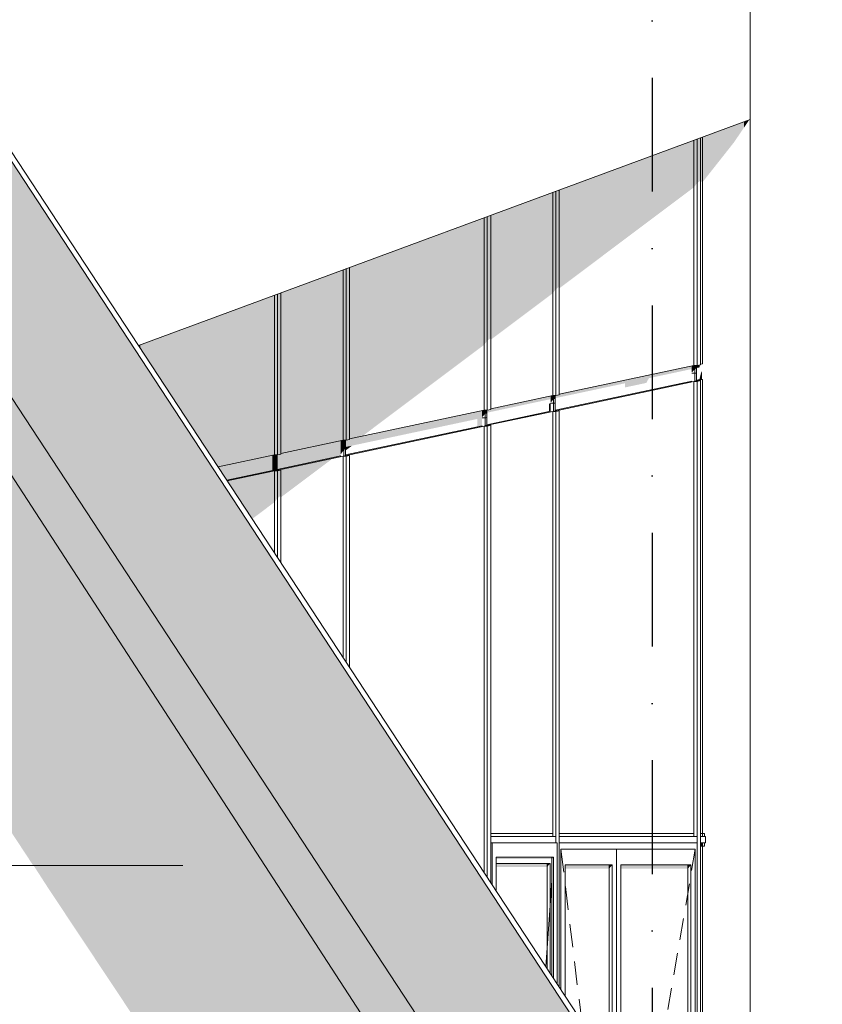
# Model space of a CAD drawing. Header units: millimetres. Extents: x -5786624 to -5751925, y -4800 to 9338.
# Tile 13 of 15: x -5762537 to -5759998, y 2445 to 5562. Entities that reach past the tile are written whole.
import ezdxf
from ezdxf.enums import TextEntityAlignment as Align

# ---------------------------------------------------------------- set-up
doc = ezdxf.new("R2010")
doc.units = ezdxf.units.MM
doc.header["$MEASUREMENT"] = 0
doc.linetypes.add('Kropki i Kreski', pattern=[720, 360, -180, 0, -180])
for name, color, linetype in [('Nowe_130-Z Teren otaczajacy', 7, 'Continuous'), ('Nowe_220-A Ściany', 7, 'Continuous'), ('Nowe_260-A Balustrady', 7, 'Continuous'), ('Nowe_280-A Dachy Powłoki', 7, 'Continuous'), ('Nowe_290-A Ściany kurtynowe', 7, 'Continuous'), ('Nowe_410-K Osie', 7, 'Continuous')]:
    doc.layers.add(name, color=color, linetype=linetype)
for name, color, linetype, lineweight in [('Nowe_130-Z Teren otaczajacy_Nr_pióra__2', 8, 'Continuous', 13), ('Nowe_220-A Ściany_Nr_pióra__87', 7, 'Continuous', 13), ('Nowe_260-A Balustrady_Nr_pióra__11', 7, 'Continuous', 13), ('Nowe_290-A Ściany kurtynowe_Nr_pióra__3', 7, 'Continuous', 13), ('Nowe_290-A Ściany kurtynowe_Nr_pióra__83', 7, 'Continuous', 13), ('Nowe_290-A Ściany kurtynowe_Nr_pióra__87', 7, 'Continuous', 13), ('Nowe_410-K Osie_Nr_pióra__1', 7, 'Continuous', 13)]:
    doc.layers.add(name, color=color, linetype=linetype, lineweight=lineweight)
for name, color, linetype, lineweight, true_color in [('Nowe_130-Z Teren otaczajacy_Nr_pióra__61', 7, 'Continuous', 13, 0x6a6a6a), ('Nowe_220-A Ściany_Nr_pióra__61', 7, 'Continuous', 13, 0x6a6a6a), ('Nowe_260-A Balustrady_Nr_pióra__61', 7, 'Continuous', 13, 0x6a6a6a), ('Nowe_280-A Dachy Powłoki_Nr_pióra__61', 7, 'Continuous', 13, 0x6a6a6a), ('Nowe_290-A Ściany kurtynowe_Nr_pióra__61', 7, 'Continuous', 13, 0x6a6a6a), ('Nowe_410-K Osie_Nr_pióra__25', 7, 'Continuous', 25, 0x40a5ff)]:
    doc.layers.add(name, color=color, linetype=linetype, lineweight=lineweight, true_color=true_color)
doc.styles.add('STYL_AUTOMATYCZNY_1', font='arial.ttf')

# ---------------------------------------------------------------- blocks, each defined once
blk = doc.blocks.new('ElemPrzekroju_2', base_point=(-5361781.8, 0))
at = {"layer": 'Nowe_280-A Dachy Powłoki_Nr_pióra__61', "color": 251, "linetype": 'Continuous', "lineweight": 13, "true_color": 0x6a6a6a}
for q in [(-5760225.6, 6387.6), (-5762161, 4530.2)]:
    blk.add_line((-5760225.6, 5246.6), q, dxfattribs=at)
blk = doc.blocks.new('ElemPrzekroju_4', base_point=(-5361781.8, 0))
at = {"layer": 'Nowe_220-A Ściany_Nr_pióra__61', "linetype": 'Continuous', "lineweight": 0, "true_color": 0x1a1a1a}
for points in [[(-5760285.6, 5224.4), (-5760285.6, 5163), (-5760276.8, 5174.2), (-5760245.6, 5220.2), (-5760245.6, 5239.2)], [(-5760245.6, 5220.2), (-5760228.4, 5245.6), (-5760245.6, 5239.2)], [(-5760377.1, 5190.6), (-5760377.1, 5047), (-5760285.6, 5163), (-5760285.6, 5224.4)]]:
    blk.add_hatch(color=250, dxfattribs=at).paths.add_polyline_path(points)
at = {"layer": 'Nowe_220-A Ściany_Nr_pióra__87', "color": 7, "linetype": 'Continuous', "lineweight": 13}
blk.add_line((-5760225.6, 5246.6), (-5760225.6, 1578.7), dxfattribs=at)
blk = doc.blocks.new('ElemPrzekroju_6', base_point=(-5361781.8, 0))
at = {"layer": 'Nowe_280-A Dachy Powłoki_Nr_pióra__61', "linetype": 'Continuous', "lineweight": 0, "true_color": 0x1a1a1a}
blk.add_hatch(color=250, dxfattribs=at).paths.add_polyline_path([(-5764023.2, 5210.3), (-5762494.6, 2884.9), (-5762021.9, 2884.9), (-5763531.4, 5210.3)])
blk = doc.blocks.new('ElemPrzekroju_14', base_point=(-5361781.8, 0))
at = {"layer": 'Nowe_260-A Balustrady_Nr_pióra__61', "linetype": 'Continuous', "lineweight": 0, "true_color": 0x1a1a1a}
for points in [[(-5763431.5, 5688.5), (-5761677.8, 2936.7), (-5760011.6, 400.7), (-5760008.7, 472.5)], [(-5763431.5, 5688.5), (-5763431.5, 5609), (-5761677.8, 2936.7)], [(-5763431.5, 5688.5), (-5761907.2, 3365.5), (-5760621.7, 1406.6), (-5760012.5, 478.2), (-5760012.5, 478.3), (-5761060.3, 2099.1), (-5763414.4, 5688.5)]]:
    blk.add_hatch(color=250, dxfattribs=at).paths.add_polyline_path(points)
at = {"layer": 'Nowe_260-A Balustrady_Nr_pióra__11', "color": 7, "linetype": 'Continuous', "lineweight": 13}
blk.add_line((-5760008.7, 472.5), (-5763431.5, 5688.5), dxfattribs=at)
blk = doc.blocks.new('ElemPrzekroju_20', base_point=(-5361781.8, 0))
at = {"layer": 'Nowe_130-Z Teren otaczajacy_Nr_pióra__61', "linetype": 'Continuous', "lineweight": 0, "true_color": 0x1a1a1a}
for points in [[(-5762493.4, 2884.9), (-5762447.2, 2813.3), (-5762021.2, 2884.7), (-5762021.3, 2884.9)], [(-5760406.3, 113.9), (-5760379.6, 73.2), (-5760149.1, 16.3), (-5760508.1, 566.7), (-5762021.2, 2884.7), (-5762447.2, 2813.3), (-5760735.5, 234.8), (-5760743.1, 234.5), (-5760732, 217.8), (-5760723.3, 216.4), (-5760709, 194.9), (-5760724.2, 194.4), (-5760722.6, 191.9)]]:
    blk.add_hatch(color=250, dxfattribs=at).paths.add_polyline_path(points)
at = {"layer": 'Nowe_130-Z Teren otaczajacy_Nr_pióra__2', "color": 8, "linetype": 'Continuous', "lineweight": 13}
blk.add_line((-5777586.6, 2883.7), (-5762021.3, 2884.9), dxfattribs=at)
blk = doc.blocks.new('ElemPrzekroju_21', base_point=(-5361781.8, 0))
at = {"layer": 'Nowe_260-A Balustrady_Nr_pióra__61', "linetype": 'Continuous', "lineweight": 0, "true_color": 0x1a1a1a}
blk.add_hatch(color=250, dxfattribs=at).paths.add_polyline_path([(-5763403.5, 6394.9), (-5763415.2, 6412.8), (-5763415.2, 5691.3), (-5763414.4, 5691), (-5763414.5, 5688.5), (-5763414.4, 5688.5), (-5761060.3, 2099.1), (-5760012.5, 500.8), (-5760012.5, 1200.9), (-5759997.6, 1200.9), (-5760012.6, 1223.7), (-5760013.3, 1204.3), (-5760018.3, 1204.3), (-5760029.3, 1221.1), (-5760028.3, 1245.3), (-5760026.8, 1245.3), (-5763389.3, 6373.3), (-5763390.1, 6353.8), (-5763395, 6353.8), (-5763406, 6370.6), (-5763405, 6394.9)])
at = {"layer": 'Nowe_260-A Balustrady_Nr_pióra__11', "color": 7, "linetype": 'Continuous', "lineweight": 13}
for p, q in [((-5760026.8, 1245.3), (-5763389.3, 6373.3)), ((-5760007, 1245.3), (-5763369.6, 6373.3))]:
    blk.add_line(p, q, dxfattribs=at)
blk = doc.blocks.new('ElemPrzekroju_43', base_point=(-5361781.8, 0))
at = {"layer": 'Nowe_280-A Dachy Powłoki_Nr_pióra__61', "linetype": 'Continuous', "lineweight": 0, "true_color": 0x1a1a1a}
for points in [[(-5763531.4, 5600.4), (-5760148.7, 389.4), (-5760148.7, 399.7), (-5763531.4, 5610.8)], [(-5760056.6, 410.9), (-5760054.5, 407.7), (-5760023.1, 402.6), (-5760011.7, 399.7), (-5760011, 399.7), (-5760011.6, 400.7), (-5761677.8, 2936.7), (-5763431.5, 5609), (-5763431.5, 5610.8), (-5763531.4, 5610.8), (-5760175.3, 440.6)], [(-5763531.4, 5600.4), (-5763531.4, 5306.7), (-5760148.7, 95.6), (-5760148.7, 389.4)], [(-5763531.4, 5210.3), (-5762021.9, 2884.9), (-5762021.3, 2884.9), (-5762021.2, 2884.7), (-5760508.1, 566.7), (-5760149, 16.2), (-5760149, 1.9), (-5760148.7, 1.9), (-5760148.7, 95.6), (-5763531.4, 5306.7)]]:
    blk.add_hatch(color=250, dxfattribs=at).paths.add_polyline_path(points)
at = {"layer": 'Nowe_280-A Dachy Powłoki_Nr_pióra__61', "color": 251, "linetype": 'Continuous', "lineweight": 13, "true_color": 0x6a6a6a}
blk.add_line((-5763531.4, 5610.8), (-5760148.7, 399.7), dxfattribs=at)
blk = doc.blocks.new('ElemPrzekroju_69', base_point=(-5361781.8, 0))
at = {"layer": 'Nowe_290-A Ściany kurtynowe_Nr_pióra__61', "linetype": 'Continuous', "lineweight": 0, "true_color": 0x1a1a1a}
for points in [[(-5761511.5, 4206.1), (-5761521.1, 4206.1), (-5761521.1, 4187), (-5761511.5, 4199.6)], [(-5761508.8, 4206.6), (-5761511.5, 4206.1), (-5761511.5, 4199.6), (-5761508.8, 4201.6)]]:
    blk.add_hatch(color=250, dxfattribs=at).paths.add_polyline_path(points)
at = {"layer": 'Nowe_290-A Ściany kurtynowe_Nr_pióra__87', "color": 7, "linetype": 'Continuous', "lineweight": 13}
for p, q in [((-5761059.2, 4277.5), (-5761059.2, 4302.5)), ((-5761067.3, 4275.7), (-5761503.4, 4182.8)), ((-5761511.5, 4206.1), (-5761511.5, 4181))]:
    blk.add_line(p, q, dxfattribs=at)
blk = doc.blocks.new('ElemPrzekroju_70', base_point=(-5361781.8, 0))
at = {"layer": 'Nowe_290-A Ściany kurtynowe_Nr_pióra__87', "color": 7, "linetype": 'Continuous', "lineweight": 13}
for p, q in [((-5760395.6, 4419), (-5760395.6, 4444)), ((-5760403.7, 4417.2), (-5760839.8, 4324.3)), ((-5760847.9, 4347.6), (-5760847.9, 4322.5))]:
    blk.add_line(p, q, dxfattribs=at)
blk = doc.blocks.new('ElemPrzekroju_71', base_point=(-5361781.8, 0))
at = {"layer": 'Nowe_290-A Ściany kurtynowe_Nr_pióra__61', "linetype": 'Continuous', "lineweight": 0, "true_color": 0x1a1a1a}
for points in [[(-5760853.2, 2911.3), (-5761029.8, 2911.3), (-5761029.8, 2905.5), (-5760854.7, 2905.5)], [(-5760854.7, 2905.5), (-5760853.2, 2905.5), (-5760853.2, 2911.3)], [(-5760848.4, 2911.3), (-5760853.2, 2911.3), (-5760853.2, 2905.5)], [(-5761029.2, 2891.3), (-5761029.2, 2879.8), (-5760868.2, 2879.8), (-5760868.2, 2891.3)], [(-5760858.6, 2891.3), (-5760868.2, 2891.3), (-5760868.2, 2879.8)]]:
    blk.add_hatch(color=250, dxfattribs=at).paths.add_polyline_path(points)
at = {"layer": 'Nowe_290-A Ściany kurtynowe_Nr_pióra__3', "color": 7, "linetype": 'Continuous', "lineweight": 13}
for p, q in [((-5760853.2, 2837.4), (-5760858.6, 2758.4)), ((-5760858.6, 2758.4), (-5760871.9, 2564.3))]:
    blk.add_line(p, q, dxfattribs=at)
at = {"layer": 'Nowe_290-A Ściany kurtynowe_Nr_pióra__83', "color": 7, "linetype": 'Continuous', "lineweight": 13}
for p, q in [((-5760850.6, 2986.3), (-5761046.8, 2986.3)), ((-5761046.8, 2956.3), (-5761042, 2956.3)), ((-5761042, 2956.3), (-5761042, 2823.7)), ((-5760836.2, 2956.3), (-5761042, 2956.3)), ((-5760836.2, 2509.8), (-5760836.2, 2956.3)), ((-5761029.8, 2805.1), (-5761029.8, 2911.3)), ((-5761029.8, 2911.3), (-5760848.4, 2911.3)), ((-5760853.2, 2911.3), (-5760853.2, 2535.7)), ((-5760848.4, 2911.3), (-5760848.4, 2528.4)), ((-5761029.2, 2891.3), (-5760858.6, 2891.3)), ((-5761029.2, 2804.2), (-5761029.2, 2891.3)), ((-5760868.2, 2558.7), (-5760868.2, 2891.3)), ((-5760858.6, 2891.3), (-5760858.6, 2544))]:
    blk.add_line(p, q, dxfattribs=at)
blk = doc.blocks.new('ElemPrzekroju_72', base_point=(-5361781.8, 0))
at = {"layer": 'Nowe_290-A Ściany kurtynowe_Nr_pióra__61', "linetype": 'Continuous', "lineweight": 0, "true_color": 0x1a1a1a}
blk.add_hatch(color=250, dxfattribs=at).paths.add_polyline_path([(-5760383.3, 2956.3), (-5760383.3, 2944.8), (-5760377.1, 2944.8), (-5760377.1, 2956.3)])
at = {"layer": 'Nowe_290-A Ściany kurtynowe_Nr_pióra__87', "color": 7, "linetype": 'Continuous', "lineweight": 13}
for p, q in [((-5760377.1, 2986.3), (-5760383.3, 2986.3)), ((-5760370.3, 2986.3), (-5760377.1, 2986.3)), ((-5760370.3, 2976.3), (-5760370.3, 2986.3)), ((-5760377.1, 2946.3), (-5760377.1, 2956.3)), ((-5760377.1, 1809.7), (-5760377.1, 2946.3))]:
    blk.add_line(p, q, dxfattribs=at)
blk = doc.blocks.new('ElemPrzekroju_73', base_point=(-5361781.8, 0))
at = {"layer": 'Nowe_290-A Ściany kurtynowe_Nr_pióra__61', "linetype": 'Continuous', "lineweight": 0, "true_color": 0x1a1a1a}
blk.add_hatch(color=250, dxfattribs=at).paths.add_polyline_path([(-5760377.1, 2956.3), (-5760377.1, 2946.3), (-5760375.5, 2946.3), (-5760375.5, 2956.3)])
at = {"layer": 'Nowe_290-A Ściany kurtynowe_Nr_pióra__87', "color": 7, "linetype": 'Continuous', "lineweight": 13}
for p, q in [((-5760401, 4442.9), (-5760401, 4417.8)), ((-5760377.1, 4422.9), (-5760392.9, 4419.6)), ((-5760386.7, 4422.9), (-5760377.1, 4422.9)), ((-5760377.1, 2986.3), (-5760377.1, 4422.9)), ((-5760377.1, 2976.3), (-5760377.1, 2986.3)), ((-5760383.3, 2946.3), (-5760377.1, 2946.3)), ((-5760377.1, 2946.3), (-5760370.3, 2946.3)), ((-5760370.3, 2946.3), (-5760370.3, 2956.3))]:
    blk.add_line(p, q, dxfattribs=at)
blk = doc.blocks.new('ElemPrzekroju_74', base_point=(-5361781.8, 0))
at = {"layer": 'Nowe_290-A Ściany kurtynowe_Nr_pióra__87', "color": 7, "linetype": 'Continuous', "lineweight": 13}
for p, q in [((-5760842.5, 4323.7), (-5760842.5, 4348.7)), ((-5761064.6, 4301.4), (-5761064.6, 4276.3)), ((-5760850.6, 4321.9), (-5761056.5, 4278.1))]:
    blk.add_line(p, q, dxfattribs=at)
blk = doc.blocks.new('ElemPrzekroju_75', base_point=(-5361781.8, 0))
at = {"layer": 'Nowe_290-A Ściany kurtynowe_Nr_pióra__61', "linetype": 'Continuous', "lineweight": 0, "true_color": 0x1a1a1a}
for points in [[(-5761725.4, 4160.4), (-5761725.4, 4135.4), (-5761722.7, 4136), (-5761722.7, 4161)], [(-5761881.6, 4104.1), (-5761880.4, 4102.3), (-5761728.2, 4134.8), (-5761737.8, 4134.8)], [(-5761880.4, 4102.3), (-5761801.4, 3981.8), (-5761730.9, 4034.8), (-5761730.9, 4134.2)]]:
    blk.add_hatch(color=250, dxfattribs=at).paths.add_polyline_path(points)
at = {"layer": 'Nowe_290-A Ściany kurtynowe_Nr_pióra__87', "color": 7, "linetype": 'Continuous', "lineweight": 13}
for p, q in [((-5761722.7, 4136), (-5761722.7, 4161)), ((-5761730.9, 4134.2), (-5761880.4, 4102.3))]:
    blk.add_line(p, q, dxfattribs=at)
blk = doc.blocks.new('ElemPrzekroju_76', base_point=(-5361781.8, 0))
at = {"layer": 'Nowe_290-A Ściany kurtynowe_Nr_pióra__61', "linetype": 'Continuous', "lineweight": 0, "true_color": 0x1a1a1a}
for points in [[(-5761722.7, 4136), (-5761546, 4173.7), (-5761532.2, 4178.6), (-5761722.7, 4138)], [(-5761508.8, 4206.6), (-5761508.8, 4201.6), (-5761506.1, 4203.7), (-5761506.1, 4207.2)], [(-5761728.2, 4159.9), (-5761737.8, 4159.9), (-5761737.8, 4134.8), (-5761728.2, 4134.8)], [(-5761728.2, 4134.8), (-5761725.4, 4135.4), (-5761725.4, 4160.4), (-5761728.2, 4159.9)], [(-5761546, 4173.7), (-5761720, 4136.5), (-5761710.4, 4136.5), (-5761710.4, 4050.2)]]:
    blk.add_hatch(color=250, dxfattribs=at).paths.add_polyline_path(points)
at = {"layer": 'Nowe_290-A Ściany kurtynowe_Nr_pióra__87', "color": 7, "linetype": 'Continuous', "lineweight": 13}
for p, q in [((-5761514.2, 4180.4), (-5761720, 4136.5)), ((-5761506.1, 4182.2), (-5761506.1, 4207.2)), ((-5761728.2, 4159.9), (-5761728.2, 4134.8))]:
    blk.add_line(p, q, dxfattribs=at)
blk = doc.blocks.new('ElemPrzekroju_77', base_point=(-5361781.8, 0))
at = {"layer": 'Nowe_290-A Ściany kurtynowe_Nr_pióra__61', "linetype": 'Continuous', "lineweight": 0, "true_color": 0x1a1a1a}
blk.add_hatch(color=250, dxfattribs=at).paths.add_polyline_path([(-5761909.3, 4146.3), (-5761881.6, 4104.1), (-5761737.8, 4134.8), (-5761737.8, 4182.8)])
blk = doc.blocks.new('ElemPrzekroju_78', base_point=(-5361781.8, 0))
at = {"layer": 'Nowe_290-A Ściany kurtynowe_Nr_pióra__61', "linetype": 'Continuous', "lineweight": 0, "true_color": 0x1a1a1a}
blk.add_hatch(color=250, dxfattribs=at).paths.add_polyline_path([(-5761722.7, 4184.3), (-5761722.7, 4138), (-5761521.1, 4181), (-5761521.1, 4229), (-5761710.4, 4188.7), (-5761710.4, 4186.6), (-5761721.2, 4184.3)])
blk = doc.blocks.new('ElemPrzekroju_79', base_point=(-5361781.8, 0))
at = {"layer": 'Nowe_290-A Ściany kurtynowe_Nr_pióra__61', "linetype": 'Continuous', "lineweight": 0, "true_color": 0x1a1a1a}
blk.add_hatch(color=250, dxfattribs=at).paths.add_polyline_path([(-5761504.6, 4230.5), (-5761506.1, 4230.5), (-5761506.1, 4209.3), (-5761089.4, 4298.1), (-5761089.4, 4273.1), (-5761074.2, 4276.3), (-5761074.2, 4324.3), (-5761493.7, 4234.9), (-5761493.7, 4232.8)])
blk = doc.blocks.new('ElemPrzekroju_80', base_point=(-5361781.8, 0))
at = {"layer": 'Nowe_290-A Ściany kurtynowe_Nr_pióra__61', "linetype": 'Continuous', "lineweight": 0, "true_color": 0x1a1a1a}
blk.add_hatch(color=250, dxfattribs=at).paths.add_polyline_path([(-5760841, 4372), (-5760842.5, 4372), (-5760842.5, 4364), (-5760621.7, 4411.1), (-5760621.7, 4420.8), (-5760830.2, 4376.4), (-5760830.2, 4374.3)])
blk = doc.blocks.new('ElemPrzekroju_81', base_point=(-5361781.8, 0))
at = {"layer": 'Nowe_290-A Ściany kurtynowe_Nr_pióra__87', "color": 7, "linetype": 'Continuous', "lineweight": 13}
blk.add_line((-5760386.7, 4422.9), (-5760395.6, 4421), dxfattribs=at)
blk = doc.blocks.new('ElemPrzekroju_82', base_point=(-5361781.8, 0))
at = {"layer": 'Nowe_290-A Ściany kurtynowe_Nr_pióra__61', "linetype": 'Continuous', "lineweight": 0, "true_color": 0x1a1a1a}
blk.add_hatch(color=250, dxfattribs=at).paths.add_polyline_path([(-5760386.7, 4422.9), (-5760378.7, 4424.6), (-5760378.7, 4445), (-5760379.9, 4449.4)])
blk = doc.blocks.new('ElemPrzekroju_83', base_point=(-5361781.8, 0))
at = {"layer": 'Nowe_290-A Ściany kurtynowe_Nr_pióra__61', "linetype": 'Continuous', "lineweight": 0, "true_color": 0x1a1a1a}
for points in [[(-5761710.4, 4188.7), (-5761514.2, 4230.5), (-5761514.2, 4769.6), (-5761710.4, 4697)], [(-5761508.8, 4206.6), (-5761506.1, 4207.2), (-5761506.1, 4230.5), (-5761508.8, 4230.5)], [(-5761730.9, 4184.3), (-5761737.8, 4182.8), (-5761737.8, 4159.9), (-5761728.2, 4159.9), (-5761728.2, 4184.3)], [(-5761728.2, 4184.3), (-5761728.2, 4159.9), (-5761725.4, 4160.4), (-5761725.4, 4184.3)]]:
    blk.add_hatch(color=250, dxfattribs=at).paths.add_polyline_path(points)
at = {"layer": 'Nowe_290-A Ściany kurtynowe_Nr_pióra__87', "color": 7, "linetype": 'Continuous', "lineweight": 13}
for p, q in [((-5761710.4, 4188.7), (-5761514.2, 4230.5)), ((-5761506.1, 4207.2), (-5761506.1, 4230.5)), ((-5761728.2, 4184.3), (-5761728.2, 4159.9)), ((-5761508.8, 4206.6), (-5761506.1, 4207.2)), ((-5761737.8, 4159.9), (-5761728.2, 4159.9)), ((-5761728.2, 4159.9), (-5761725.4, 4160.4))]:
    blk.add_line(p, q, dxfattribs=at)
blk = doc.blocks.new('ElemPrzekroju_84', base_point=(-5361781.8, 0))
at = {"layer": 'Nowe_290-A Ściany kurtynowe_Nr_pióra__61', "linetype": 'Continuous', "lineweight": 0, "true_color": 0x1a1a1a}
for points in [[(-5760383.3, 5188.3), (-5760383.3, 5046.9), (-5760377.1, 5051.6), (-5760377.1, 5190.6)], [(-5760410.6, 4446.9), (-5760408.6, 4446.9), (-5760401, 4456.1), (-5760401, 4467.3), (-5760403.7, 4467.3), (-5760410.6, 4465.9)], [(-5760401, 4456.1), (-5760398.3, 4456.7), (-5760398.3, 4467.3), (-5760401, 4467.3)]]:
    blk.add_hatch(color=250, dxfattribs=at).paths.add_polyline_path(points)
at = {"layer": 'Nowe_290-A Ściany kurtynowe_Nr_pióra__87', "color": 7, "linetype": 'Continuous', "lineweight": 13}
for p, q in [((-5760377.1, 4473), (-5760377.1, 5190.6)), ((-5760401, 4467.3), (-5760401, 4442.9)), ((-5760383.3, 4471.7), (-5760377.1, 4473)), ((-5760410.6, 4442.9), (-5760401, 4442.9)), ((-5760401, 4442.9), (-5760398.3, 4443.4))]:
    blk.add_line(p, q, dxfattribs=at)
blk = doc.blocks.new('ElemPrzekroju_85', base_point=(-5361781.8, 0))
at = {"layer": 'Nowe_290-A Ściany kurtynowe_Nr_pióra__61', "linetype": 'Continuous', "lineweight": 0, "true_color": 0x1a1a1a}
for points in [[(-5760403.7, 5180.7), (-5760830.2, 5022.8), (-5760830.2, 4711.3), (-5760403.7, 5031.6)], [(-5760395.6, 4467.3), (-5760398.3, 4467.3), (-5760398.3, 4456.7), (-5760395.6, 4457.3)], [(-5760857.5, 4370.6), (-5760857.5, 4351.6), (-5760855.4, 4351.6), (-5760847.9, 4360.8), (-5760847.9, 4372), (-5760850.6, 4372)], [(-5760847.9, 4372), (-5760847.9, 4360.8), (-5760845.2, 4361.4), (-5760845.2, 4372)]]:
    blk.add_hatch(color=250, dxfattribs=at).paths.add_polyline_path(points)
at = {"layer": 'Nowe_290-A Ściany kurtynowe_Nr_pióra__87', "color": 7, "linetype": 'Continuous', "lineweight": 13}
for p, q in [((-5760830.2, 4376.4), (-5760403.7, 4467.3)), ((-5760395.6, 4444), (-5760395.6, 4467.3)), ((-5760398.3, 4443.4), (-5760395.6, 4444)), ((-5760847.9, 4372), (-5760847.9, 4347.6)), ((-5760857.5, 4347.6), (-5760847.9, 4347.6)), ((-5760847.9, 4347.6), (-5760845.2, 4348.1))]:
    blk.add_line(p, q, dxfattribs=at)
blk = doc.blocks.new('ElemPrzekroju_86', base_point=(-5361781.8, 0))
at = {"layer": 'Nowe_290-A Ściany kurtynowe_Nr_pióra__61', "linetype": 'Continuous', "lineweight": 0, "true_color": 0x1a1a1a}
for points in [[(-5762157.3, 4531.6), (-5762157.3, 4524.5), (-5761909.3, 4146.3), (-5761730.9, 4184.3), (-5761730.9, 4689.4)], [(-5761725.4, 4160.4), (-5761722.7, 4161), (-5761722.7, 4184.3), (-5761725.4, 4184.3)]]:
    blk.add_hatch(color=250, dxfattribs=at).paths.add_polyline_path(points)
at = {"layer": 'Nowe_290-A Ściany kurtynowe_Nr_pióra__87', "color": 7, "linetype": 'Continuous', "lineweight": 13}
for p, q in [((-5761909.3, 4146.3), (-5761730.9, 4184.3)), ((-5761722.7, 4161), (-5761722.7, 4184.3)), ((-5761725.4, 4160.4), (-5761722.7, 4161))]:
    blk.add_line(p, q, dxfattribs=at)
blk = doc.blocks.new('ElemPrzekroju_87', base_point=(-5361781.8, 0))
at = {"layer": 'Nowe_290-A Ściany kurtynowe_Nr_pióra__61', "linetype": 'Continuous', "lineweight": 0, "true_color": 0x1a1a1a}
blk.add_hatch(color=250, dxfattribs=at).paths.add_polyline_path([(-5760385.6, 4469.1), (-5760385.2, 4467.7), (-5760385.2, 4469.2)])
blk = doc.blocks.new('ElemPrzekroju_88', base_point=(-5361781.8, 0))
at = {"layer": 'Nowe_290-A Ściany kurtynowe_Nr_pióra__61', "linetype": 'Continuous', "lineweight": 0, "true_color": 0x1a1a1a}
blk.add_hatch(color=250, dxfattribs=at).paths.add_polyline_path([(-5760395.6, 4467.3), (-5760395.6, 4459.3), (-5760385.2, 4461.6), (-5760385.2, 4467.7), (-5760385.6, 4469.1), (-5760394.1, 4467.3)])
at = {"layer": 'Nowe_290-A Ściany kurtynowe_Nr_pióra__87', "color": 7, "linetype": 'Continuous', "lineweight": 13}
blk.add_line((-5760386.7, 4422.9), (-5760378.7, 4424.6), dxfattribs=at)
blk = doc.blocks.new('ElemPrzekroju_89', base_point=(-5361781.8, 0))
at = {"layer": 'Nowe_290-A Ściany kurtynowe_Nr_pióra__61', "linetype": 'Continuous', "lineweight": 0, "true_color": 0x1a1a1a}
blk.add_hatch(color=250, dxfattribs=at).paths.add_polyline_path([(-5760621.7, 4397.9), (-5760554.6, 4412.2), (-5760546.3, 4427.2), (-5760411.8, 4455.9), (-5760410.6, 4446.9), (-5760410.6, 4465.9), (-5760621.7, 4420.8)])
at = {"layer": 'Nowe_290-A Ściany kurtynowe_Nr_pióra__87', "color": 7, "linetype": 'Continuous', "lineweight": 13}
blk.add_line((-5760842.5, 4325.7), (-5760410.6, 4417.8), dxfattribs=at)
blk = doc.blocks.new('ElemPrzekroju_90', base_point=(-5361781.8, 0))
at = {"layer": 'Nowe_290-A Ściany kurtynowe_Nr_pióra__87', "color": 7, "linetype": 'Continuous', "lineweight": 13}
blk.add_line((-5761059.2, 4279.5), (-5760857.5, 4322.5), dxfattribs=at)
blk = doc.blocks.new('ElemPrzekroju_91', base_point=(-5361781.8, 0))
at = {"layer": 'Nowe_290-A Ściany kurtynowe_Nr_pióra__61', "linetype": 'Continuous', "lineweight": 0, "true_color": 0x1a1a1a}
blk.add_hatch(color=250, dxfattribs=at).paths.add_polyline_path([(-5761506.1, 4198.3), (-5761485.6, 4213.6), (-5761506.1, 4209.3)])
at = {"layer": 'Nowe_290-A Ściany kurtynowe_Nr_pióra__87', "color": 7, "linetype": 'Continuous', "lineweight": 13}
blk.add_line((-5761506.1, 4184.2), (-5761074.2, 4276.3), dxfattribs=at)
blk = doc.blocks.new('ElemPrzekroju_92', base_point=(-5361781.8, 0))
at = {"layer": 'Nowe_290-A Ściany kurtynowe_Nr_pióra__87', "color": 7, "linetype": 'Continuous', "lineweight": 13}
blk.add_line((-5761722.7, 4138), (-5761521.1, 4181), dxfattribs=at)
blk = doc.blocks.new('ElemPrzekroju_93', base_point=(-5361781.8, 0))
at = {"layer": 'Nowe_290-A Ściany kurtynowe_Nr_pióra__87', "color": 7, "linetype": 'Continuous', "lineweight": 13}
blk.add_line((-5761881.6, 4104.1), (-5761737.8, 4134.8), dxfattribs=at)
blk = doc.blocks.new('ElemPrzekroju_94', base_point=(-5361781.8, 0))
at = {"layer": 'Nowe_290-A Ściany kurtynowe_Nr_pióra__61', "linetype": 'Continuous', "lineweight": 0, "true_color": 0x1a1a1a}
for points in [[(-5760850.6, 5015.3), (-5761046.8, 4942.6), (-5761046.8, 4548.6), (-5760850.6, 4695.9)], [(-5760845.2, 4372), (-5760845.2, 4361.4), (-5760842.5, 4362), (-5760842.5, 4372)], [(-5761074.2, 4305.4), (-5761072.1, 4305.4), (-5761064.6, 4314.6), (-5761064.6, 4325.8), (-5761067.3, 4325.8), (-5761074.2, 4324.3)], [(-5761064.6, 4314.6), (-5761061.9, 4315.2), (-5761061.9, 4325.8), (-5761064.6, 4325.8)]]:
    blk.add_hatch(color=250, dxfattribs=at).paths.add_polyline_path(points)
at = {"layer": 'Nowe_290-A Ściany kurtynowe_Nr_pióra__87', "color": 7, "linetype": 'Continuous', "lineweight": 13}
for p, q in [((-5761046.8, 4330.2), (-5760850.6, 4372)), ((-5760842.5, 4348.7), (-5760842.5, 4372)), ((-5760845.2, 4348.1), (-5760842.5, 4348.7)), ((-5761074.2, 4301.4), (-5761064.6, 4301.4)), ((-5761064.6, 4325.8), (-5761064.6, 4301.4)), ((-5761064.6, 4301.4), (-5761061.9, 4301.9))]:
    blk.add_line(p, q, dxfattribs=at)
blk = doc.blocks.new('ElemPrzekroju_95', base_point=(-5361781.8, 0))
at = {"layer": 'Nowe_290-A Ściany kurtynowe_Nr_pióra__61', "linetype": 'Continuous', "lineweight": 0, "true_color": 0x1a1a1a}
for points in [[(-5761067.3, 4935), (-5761493.7, 4777.2), (-5761493.7, 4234.9), (-5761452.9, 4243.6), (-5761067.3, 4533.2)], [(-5761061.9, 4325.8), (-5761061.9, 4315.2), (-5761059.2, 4315.8), (-5761059.2, 4325.8)], [(-5761514.2, 4230.5), (-5761521.1, 4229), (-5761521.1, 4206.1), (-5761511.5, 4206.1), (-5761511.5, 4230.5)], [(-5761508.8, 4230.5), (-5761511.5, 4230.5), (-5761511.5, 4206.1), (-5761508.8, 4206.6)]]:
    blk.add_hatch(color=250, dxfattribs=at).paths.add_polyline_path(points)
at = {"layer": 'Nowe_290-A Ściany kurtynowe_Nr_pióra__87', "color": 7, "linetype": 'Continuous', "lineweight": 13}
for p, q in [((-5761493.7, 4234.9), (-5761067.3, 4325.8)), ((-5761061.9, 4301.9), (-5761059.2, 4302.5)), ((-5761059.2, 4302.5), (-5761059.2, 4325.8)), ((-5761511.5, 4230.5), (-5761511.5, 4206.1)), ((-5761521.1, 4206.1), (-5761511.5, 4206.1)), ((-5761511.5, 4206.1), (-5761508.8, 4206.6))]:
    blk.add_line(p, q, dxfattribs=at)
blk = doc.blocks.new('ElemPrzekroju_107', base_point=(-5361781.8, 0))
at = {"layer": 'Nowe_290-A Ściany kurtynowe_Nr_pióra__87', "color": 7, "linetype": 'Continuous', "lineweight": 13}
for p, q in [((-5761067.3, 2966.3), (-5761067.3, 2862.3)), ((-5761057.7, 2847.6), (-5761057.7, 2966.3)), ((-5761046.8, 2831.1), (-5761046.8, 2966.3))]:
    blk.add_line(p, q, dxfattribs=at)
blk = doc.blocks.new('ElemPrzekroju_108', base_point=(-5361781.8, 0))
at = {"layer": 'Nowe_290-A Ściany kurtynowe_Nr_pióra__87', "color": 7, "linetype": 'Continuous', "lineweight": 13}
blk.add_line((-5760830.2, 2500.6), (-5760830.2, 2966.3), dxfattribs=at)
blk = doc.blocks.new('ElemPrzekroju_109', base_point=(-5361781.8, 0))
at = {"layer": 'Nowe_290-A Ściany kurtynowe_Nr_pióra__87', "color": 7, "linetype": 'Continuous', "lineweight": 13}
for p, q in [((-5760383.3, 2956.3), (-5760383.3, 2966.3)), ((-5760394.1, 1835.6), (-5760394.1, 2956.3)), ((-5760383.3, 1819.1), (-5760383.3, 2956.3))]:
    blk.add_line(p, q, dxfattribs=at)
blk = doc.blocks.new('ElemPrzekroju_110', base_point=(-5361781.8, 0))
at = {"layer": 'Nowe_290-A Ściany kurtynowe_Nr_pióra__87', "color": 7, "linetype": 'Continuous', "lineweight": 13}
for p, q in [((-5760850.6, 4321.9), (-5760845.2, 4323.1)), ((-5760841, 4321.9), (-5760850.6, 4321.9)), ((-5760850.6, 4321.9), (-5760850.6, 2976.3)), ((-5760842.5, 4323.7), (-5760845.2, 4323.1)), ((-5760839.8, 4324.3), (-5760842.5, 4323.7)), ((-5760830.2, 4324.3), (-5760841, 4321.9)), ((-5760841, 2976.3), (-5760841, 4321.9)), ((-5760839.8, 4324.3), (-5760830.2, 4324.3)), ((-5760830.2, 2976.3), (-5760830.2, 4324.3)), ((-5760830.2, 2966.3), (-5760830.2, 2976.3))]:
    blk.add_line(p, q, dxfattribs=at)
blk = doc.blocks.new('ElemPrzekroju_111', base_point=(-5361781.8, 0))
at = {"layer": 'Nowe_290-A Ściany kurtynowe_Nr_pióra__87', "color": 7, "linetype": 'Continuous', "lineweight": 13}
for p, q in [((-5761067.3, 4275.7), (-5761061.9, 4276.9)), ((-5761057.7, 4275.7), (-5761067.3, 4275.7)), ((-5761067.3, 4275.7), (-5761067.3, 2966.3)), ((-5761059.2, 4277.5), (-5761061.9, 4276.9)), ((-5761056.5, 4278.1), (-5761059.2, 4277.5)), ((-5761046.8, 4278.1), (-5761057.7, 4275.7)), ((-5761057.7, 2966.3), (-5761057.7, 4275.7)), ((-5761056.5, 4278.1), (-5761046.8, 4278.1)), ((-5761046.8, 2976.3), (-5761046.8, 4278.1)), ((-5761046.8, 2966.3), (-5761046.8, 2976.3))]:
    blk.add_line(p, q, dxfattribs=at)
blk = doc.blocks.new('ElemPrzekroju_112', base_point=(-5361781.8, 0))
at = {"layer": 'Nowe_290-A Ściany kurtynowe_Nr_pióra__61', "linetype": 'Continuous', "lineweight": 0, "true_color": 0x1a1a1a}
for points in [[(-5761730.9, 4134.2), (-5761721.2, 4134.2), (-5761710.4, 4136.5), (-5761720, 4136.5)], [(-5761730.9, 4134.2), (-5761730.9, 4034.8), (-5761721.2, 4047.4), (-5761721.2, 4134.2)], [(-5761721.2, 4134.2), (-5761721.2, 4047.4), (-5761710.4, 4055.6), (-5761710.4, 4136.5)]]:
    blk.add_hatch(color=250, dxfattribs=at).paths.add_polyline_path(points)
at = {"layer": 'Nowe_290-A Ściany kurtynowe_Nr_pióra__87', "color": 7, "linetype": 'Continuous', "lineweight": 13}
for p, q in [((-5761730.9, 4134.2), (-5761728.2, 4134.8)), ((-5761721.2, 4134.2), (-5761730.9, 4134.2)), ((-5761730.9, 4134.2), (-5761730.9, 3874.2)), ((-5761728.2, 4134.8), (-5761725.4, 4135.4)), ((-5761720, 4136.5), (-5761725.4, 4135.4)), ((-5761710.4, 4136.5), (-5761721.2, 4134.2)), ((-5761721.2, 3859.5), (-5761721.2, 4134.2)), ((-5761720, 4136.5), (-5761710.4, 4136.5)), ((-5761710.4, 3843), (-5761710.4, 4136.5))]:
    blk.add_line(p, q, dxfattribs=at)
blk = doc.blocks.new('ElemPrzekroju_113', base_point=(-5361781.8, 0))
at = {"layer": 'Nowe_290-A Ściany kurtynowe_Nr_pióra__87', "color": 7, "linetype": 'Continuous', "lineweight": 13}
for p, q in [((-5761514.2, 4180.4), (-5761508.8, 4181.6)), ((-5761504.6, 4180.4), (-5761514.2, 4180.4)), ((-5761514.2, 4180.4), (-5761514.2, 3543.8)), ((-5761503.4, 4182.8), (-5761508.8, 4181.6)), ((-5761493.7, 4182.8), (-5761504.6, 4180.4)), ((-5761504.6, 3529.1), (-5761504.6, 4180.4)), ((-5761503.4, 4182.8), (-5761493.7, 4182.8)), ((-5761493.7, 3512.6), (-5761493.7, 4182.8))]:
    blk.add_line(p, q, dxfattribs=at)
blk = doc.blocks.new('ElemPrzekroju_114', base_point=(-5361781.8, 0))
at = {"layer": 'Nowe_290-A Ściany kurtynowe_Nr_pióra__61', "linetype": 'Continuous', "lineweight": 0, "true_color": 0x1a1a1a}
for points in [[(-5761059.2, 4325.8), (-5761059.2, 4317.8), (-5760858.7, 4360.6), (-5760857.5, 4351.6), (-5760857.5, 4370.6), (-5761046.8, 4330.2), (-5761046.8, 4328.1), (-5761057.7, 4325.8)], [(-5760857.5, 4347.6), (-5760862.6, 4346.5), (-5760862.6, 4321.5), (-5760857.5, 4322.5)]]:
    blk.add_hatch(color=250, dxfattribs=at).paths.add_polyline_path(points)
blk = doc.blocks.new('ElemPrzekroju_115', base_point=(-5361781.8, 0))
at = {"layer": 'Nowe_290-A Ściany kurtynowe_Nr_pióra__87', "color": 7, "linetype": 'Continuous', "lineweight": 13}
for p, q in [((-5760403.7, 4417.2), (-5760398.3, 4418.4)), ((-5760394.1, 4417.2), (-5760403.7, 4417.2)), ((-5760403.7, 4417.2), (-5760403.7, 2976.3)), ((-5760392.9, 4419.6), (-5760398.3, 4418.4)), ((-5760383.3, 4419.6), (-5760394.1, 4417.2)), ((-5760394.1, 2976.3), (-5760394.1, 4417.2)), ((-5760392.9, 4419.6), (-5760383.3, 4419.6)), ((-5760383.3, 2976.3), (-5760383.3, 4419.6)), ((-5760383.3, 2966.3), (-5760383.3, 2976.3))]:
    blk.add_line(p, q, dxfattribs=at)
blk = doc.blocks.new('ElemPrzekroju_116', base_point=(-5361781.8, 0))
at = {"layer": 'Nowe_290-A Ściany kurtynowe_Nr_pióra__61', "linetype": 'Continuous', "lineweight": 0, "true_color": 0x1a1a1a}
for points in [[(-5760403.7, 5180.7), (-5760403.7, 5031.6), (-5760394.1, 5044.2), (-5760394.1, 5184.2)], [(-5760383.3, 5188.3), (-5760394.1, 5184.2), (-5760394.1, 5044.2), (-5760383.3, 5052.3)]]:
    blk.add_hatch(color=250, dxfattribs=at).paths.add_polyline_path(points)
at = {"layer": 'Nowe_290-A Ściany kurtynowe_Nr_pióra__87', "color": 7, "linetype": 'Continuous', "lineweight": 13}
for p, q in [((-5760403.7, 5180.7), (-5760403.7, 4467.3)), ((-5760394.1, 4467.3), (-5760394.1, 5184.2)), ((-5760383.3, 4469.6), (-5760383.3, 5188.3)), ((-5760403.7, 4467.3), (-5760394.1, 4467.3)), ((-5760394.1, 4467.3), (-5760383.3, 4469.6))]:
    blk.add_line(p, q, dxfattribs=at)
blk = doc.blocks.new('ElemPrzekroju_117', base_point=(-5361781.8, 0))
at = {"layer": 'Nowe_290-A Ściany kurtynowe_Nr_pióra__61', "linetype": 'Continuous', "lineweight": 0, "true_color": 0x1a1a1a}
for points in [[(-5761730.9, 4689.4), (-5761730.9, 4184.3), (-5761721.2, 4184.3), (-5761721.2, 4693)], [(-5761710.4, 4697), (-5761721.2, 4693), (-5761721.2, 4184.3), (-5761710.4, 4186.6)]]:
    blk.add_hatch(color=250, dxfattribs=at).paths.add_polyline_path(points)
at = {"layer": 'Nowe_290-A Ściany kurtynowe_Nr_pióra__87', "color": 7, "linetype": 'Continuous', "lineweight": 13}
for p, q in [((-5761730.9, 4689.4), (-5761730.9, 4184.3)), ((-5761721.2, 4184.3), (-5761721.2, 4693)), ((-5761710.4, 4186.6), (-5761710.4, 4697)), ((-5761730.9, 4184.3), (-5761721.2, 4184.3)), ((-5761721.2, 4184.3), (-5761710.4, 4186.6))]:
    blk.add_line(p, q, dxfattribs=at)
blk = doc.blocks.new('ElemPrzekroju_118', base_point=(-5361781.8, 0))
at = {"layer": 'Nowe_290-A Ściany kurtynowe_Nr_pióra__61', "linetype": 'Continuous', "lineweight": 0, "true_color": 0x1a1a1a}
for points in [[(-5761067.3, 4935), (-5761067.3, 4533.2), (-5761057.7, 4545.8), (-5761057.7, 4938.6)], [(-5761057.7, 4938.6), (-5761057.7, 4545.8), (-5761046.8, 4553.9), (-5761046.8, 4942.6)]]:
    blk.add_hatch(color=250, dxfattribs=at).paths.add_polyline_path(points)
at = {"layer": 'Nowe_290-A Ściany kurtynowe_Nr_pióra__87', "color": 7, "linetype": 'Continuous', "lineweight": 13}
for p, q in [((-5761067.3, 4935), (-5761067.3, 4325.8)), ((-5761057.7, 4325.8), (-5761057.7, 4938.6)), ((-5761046.8, 4328.1), (-5761046.8, 4942.6)), ((-5761067.3, 4325.8), (-5761057.7, 4325.8)), ((-5761057.7, 4325.8), (-5761046.8, 4328.1))]:
    blk.add_line(p, q, dxfattribs=at)
blk = doc.blocks.new('ElemPrzekroju_119', base_point=(-5361781.8, 0))
at = {"layer": 'Nowe_290-A Ściany kurtynowe_Nr_pióra__61', "linetype": 'Continuous', "lineweight": 0, "true_color": 0x1a1a1a}
for points in [[(-5760841, 5018.8), (-5760850.6, 5015.3), (-5760850.6, 4695.9), (-5760841, 4708.5)], [(-5760841, 4708.5), (-5760830.2, 4716.7), (-5760830.2, 5022.8), (-5760841, 5018.8)]]:
    blk.add_hatch(color=250, dxfattribs=at).paths.add_polyline_path(points)
at = {"layer": 'Nowe_290-A Ściany kurtynowe_Nr_pióra__87', "color": 7, "linetype": 'Continuous', "lineweight": 13}
for p, q in [((-5760841, 4372), (-5760841, 5018.8)), ((-5760830.2, 4374.3), (-5760830.2, 5022.8)), ((-5760850.6, 5015.3), (-5760850.6, 4372)), ((-5760850.6, 4372), (-5760841, 4372)), ((-5760841, 4372), (-5760830.2, 4374.3))]:
    blk.add_line(p, q, dxfattribs=at)
blk = doc.blocks.new('ElemPrzekroju_120', base_point=(-5361781.8, 0))
at = {"layer": 'Nowe_290-A Ściany kurtynowe_Nr_pióra__61', "linetype": 'Continuous', "lineweight": 0, "true_color": 0x1a1a1a}
blk.add_hatch(color=250, dxfattribs=at).paths.add_polyline_path([(-5762161, 4530.2), (-5762157.3, 4524.5), (-5762157.3, 4531.6)])
at = {"layer": 'Nowe_290-A Ściany kurtynowe_Nr_pióra__87', "color": 7, "linetype": 'Continuous', "lineweight": 13}
blk.add_line((-5762157.3, 4524.5), (-5762157.3, 4531.6), dxfattribs=at)
blk = doc.blocks.new('ElemPrzekroju_121', base_point=(-5361781.8, 0))
at = {"layer": 'Nowe_290-A Ściany kurtynowe_Nr_pióra__61', "linetype": 'Continuous', "lineweight": 0, "true_color": 0x1a1a1a}
for points in [[(-5761514.2, 4230.5), (-5761504.6, 4230.5), (-5761504.6, 4773.2), (-5761514.2, 4769.6)], [(-5761504.6, 4773.2), (-5761504.6, 4230.5), (-5761493.7, 4232.8), (-5761493.7, 4777.2)]]:
    blk.add_hatch(color=250, dxfattribs=at).paths.add_polyline_path(points)
at = {"layer": 'Nowe_290-A Ściany kurtynowe_Nr_pióra__87', "color": 7, "linetype": 'Continuous', "lineweight": 13}
for p, q in [((-5761514.2, 4769.6), (-5761514.2, 4230.5)), ((-5761504.6, 4230.5), (-5761504.6, 4773.2)), ((-5761493.7, 4232.8), (-5761493.7, 4777.2)), ((-5761514.2, 4230.5), (-5761504.6, 4230.5)), ((-5761504.6, 4230.5), (-5761493.7, 4232.8))]:
    blk.add_line(p, q, dxfattribs=at)
blk = doc.blocks.new('ElemPrzekroju_125', base_point=(-5361781.8, 0))
at = {"layer": 'Nowe_290-A Ściany kurtynowe_Nr_pióra__87', "color": 7, "linetype": 'Continuous', "lineweight": 13}
for p, q in [((-5760383.3, 2976.3), (-5760367.4, 2976.3)), ((-5760367.4, 2956.3), (-5760367.4, 2976.3)), ((-5760383.3, 2956.3), (-5760367.4, 2956.3))]:
    blk.add_line(p, q, dxfattribs=at)
blk = doc.blocks.new('ElemPrzekroju_127', base_point=(-5361781.8, 0))
at = {"layer": 'Nowe_290-A Ściany kurtynowe_Nr_pióra__87', "color": 7, "linetype": 'Continuous', "lineweight": 13}
for p in [(-5761046.8, 2976.3), (-5760841, 2956.3)]:
    blk.add_line(p, (-5760841, 2976.3), dxfattribs=at)
blk = doc.blocks.new('ElemPrzekroju_129', base_point=(-5361781.8, 0))
at = {"layer": 'Nowe_290-A Ściany kurtynowe_Nr_pióra__87', "color": 7, "linetype": 'Continuous', "lineweight": 13}
for p, q in [((-5760830.2, 2976.3), (-5760394.1, 2976.3)), ((-5760394.1, 2956.3), (-5760394.1, 2976.3)), ((-5760830.2, 2956.3), (-5760394.1, 2956.3))]:
    blk.add_line(p, q, dxfattribs=at)
blk = doc.blocks.new('ElemPrzekroju_130', base_point=(-5361781.8, 0))
at = {"layer": 'Nowe_290-A Ściany kurtynowe_Nr_pióra__61', "linetype": 'Continuous', "lineweight": 0, "true_color": 0x1a1a1a}
for points in [[(-5760671.9, 2886.3), (-5760811.2, 2886.3), (-5760811.2, 2874.8), (-5760671.9, 2874.8)], [(-5760671.9, 2886.3), (-5760671.9, 2874.8), (-5760662.2, 2886.3)], [(-5760422.7, 2886.3), (-5760635.2, 2886.3), (-5760635.2, 2874.8), (-5760422.7, 2874.8)], [(-5760422.7, 2886.3), (-5760422.7, 2874.8), (-5760413.1, 2886.3)]]:
    blk.add_hatch(color=250, dxfattribs=at).paths.add_polyline_path(points)
at = {"layer": 'Nowe_290-A Ściany kurtynowe_Nr_pióra__3', "color": 7, "linetype": 'Continuous', "lineweight": 13}
for p, q in [((-5760824.7, 2936.3), (-5760815.9, 2863.2)), ((-5760399.5, 2936.3), (-5760411.1, 2868.7)), ((-5760810.4, 2817.6), (-5760801.6, 2744.5)), ((-5760418.3, 2826.4), (-5760429.9, 2758.8)), ((-5760437.1, 2716.5), (-5760448.7, 2648.9)), ((-5760796, 2698.9), (-5760787.2, 2625.8)), ((-5760456, 2606.6), (-5760467.5, 2539)), ((-5760781.7, 2580.2), (-5760772.8, 2507.1)), ((-5760474.8, 2496.7), (-5760486.3, 2429.1)), ((-5760767.3, 2461.5), (-5760758.9, 2392)), ((-5760493.6, 2386.8), (-5760505.1, 2319.2)), ((-5760512.4, 2276.9), (-5760524, 2209.3)), ((-5760531.2, 2167), (-5760542.8, 2099.4))]:
    blk.add_line(p, q, dxfattribs=at)
at = {"layer": 'Nowe_290-A Ściany kurtynowe_Nr_pióra__83', "color": 7, "linetype": 'Continuous', "lineweight": 13}
for p, q in [((-5760403.7, 2986.3), (-5760830.2, 2986.3)), ((-5760824.7, 2492.4), (-5760824.7, 2936.3)), ((-5760648.7, 2936.3), (-5760824.7, 2936.3)), ((-5760648.7, 2223.9), (-5760648.7, 2936.3)), ((-5760648.7, 2936.3), (-5760399.5, 2936.3)), ((-5760399.5, 1843.9), (-5760399.5, 2936.3)), ((-5760811.2, 2886.3), (-5760662.2, 2886.3)), ((-5760811.2, 2471.7), (-5760811.2, 2886.3)), ((-5760671.9, 2259.2), (-5760671.9, 2886.3)), ((-5760662.2, 2886.3), (-5760662.2, 2244.5)), ((-5760635.2, 2203.2), (-5760635.2, 2886.3)), ((-5760635.2, 2886.3), (-5760413.1, 2886.3)), ((-5760422.7, 1879.2), (-5760422.7, 2886.3)), ((-5760413.1, 2886.3), (-5760413.1, 1864.5))]:
    blk.add_line(p, q, dxfattribs=at)
blk = doc.blocks.new('Standardowy znacznik osi[4]', base_point=(-5760535.6, 8538.2))
at = {"layer": 'Nowe_410-K Osie_Nr_pióra__25', "color": 161, "linetype": 'Kropki i Kreski', "lineweight": 25, "true_color": 0x40a5ff}
blk.add_line((-5760535.6, 7538.2), (-5760535.6, -3000), dxfattribs=at)
at = {"layer": 'Nowe_410-K Osie_Nr_pióra__1', "color": 7, "lineweight": 13, "style": 'STYL_AUTOMATYCZNY_1'}
for tag, p in [('AC_MarkerText_1_0', (-5760535.6, 9113.2)), ('AC_MarkerText_1_1', (-5760535.6, -4225))]:
    blk.add_attdef(tag, text='', height=350, rotation=360, dxfattribs=at).set_placement(p, align=Align.TOP_CENTER)

msp = doc.modelspace()

# ---------------------------------------------------------------- block references
at = {"layer": 'Nowe_130-Z Teren otaczajacy', "lineweight": 0}
msp.add_blockref('ElemPrzekroju_20', (-5361781.8, 0), dxfattribs=at)
at = {"layer": 'Nowe_220-A Ściany', "lineweight": 0}
msp.add_blockref('ElemPrzekroju_4', (-5361781.8, 0), dxfattribs=at)
at = {"layer": 'Nowe_260-A Balustrady', "lineweight": 0}
for name in ['ElemPrzekroju_21', 'ElemPrzekroju_14']:
    msp.add_blockref(name, (-5361781.8, 0), dxfattribs=at)
at = {"layer": 'Nowe_280-A Dachy Powłoki', "lineweight": 0}
for name in ['ElemPrzekroju_2', 'ElemPrzekroju_43', 'ElemPrzekroju_6']:
    msp.add_blockref(name, (-5361781.8, 0), dxfattribs=at)
at = {"layer": 'Nowe_290-A Ściany kurtynowe', "lineweight": 0}
for name in ['ElemPrzekroju_85', 'ElemPrzekroju_84', 'ElemPrzekroju_116', 'ElemPrzekroju_119', 'ElemPrzekroju_94', 'ElemPrzekroju_95', 'ElemPrzekroju_118', 'ElemPrzekroju_83', 'ElemPrzekroju_121', 'ElemPrzekroju_86', 'ElemPrzekroju_117', 'ElemPrzekroju_120', 'ElemPrzekroju_89', 'ElemPrzekroju_88', 'ElemPrzekroju_87', 'ElemPrzekroju_70', 'ElemPrzekroju_73', 'ElemPrzekroju_82', 'ElemPrzekroju_80', 'ElemPrzekroju_115', 'ElemPrzekroju_81', 'ElemPrzekroju_114', 'ElemPrzekroju_74', 'ElemPrzekroju_69', 'ElemPrzekroju_79', 'ElemPrzekroju_90', 'ElemPrzekroju_110', 'ElemPrzekroju_91', 'ElemPrzekroju_111', 'ElemPrzekroju_78', 'ElemPrzekroju_77', 'ElemPrzekroju_76', 'ElemPrzekroju_92', 'ElemPrzekroju_113', 'ElemPrzekroju_75', 'ElemPrzekroju_93', 'ElemPrzekroju_112', 'ElemPrzekroju_107', 'ElemPrzekroju_71', 'ElemPrzekroju_127', 'ElemPrzekroju_130', 'ElemPrzekroju_129', 'ElemPrzekroju_108', 'ElemPrzekroju_109', 'ElemPrzekroju_72', 'ElemPrzekroju_125']:
    msp.add_blockref(name, (-5361781.8, 0), dxfattribs=at)
at = {"layer": 'Nowe_410-K Osie', "color": 8, "linetype": 'Continuous', "lineweight": 13}
msp.add_blockref('Standardowy znacznik osi[4]', (-5760535.6, 8538.2), dxfattribs=at)

doc.saveas('drawing.dxf')
